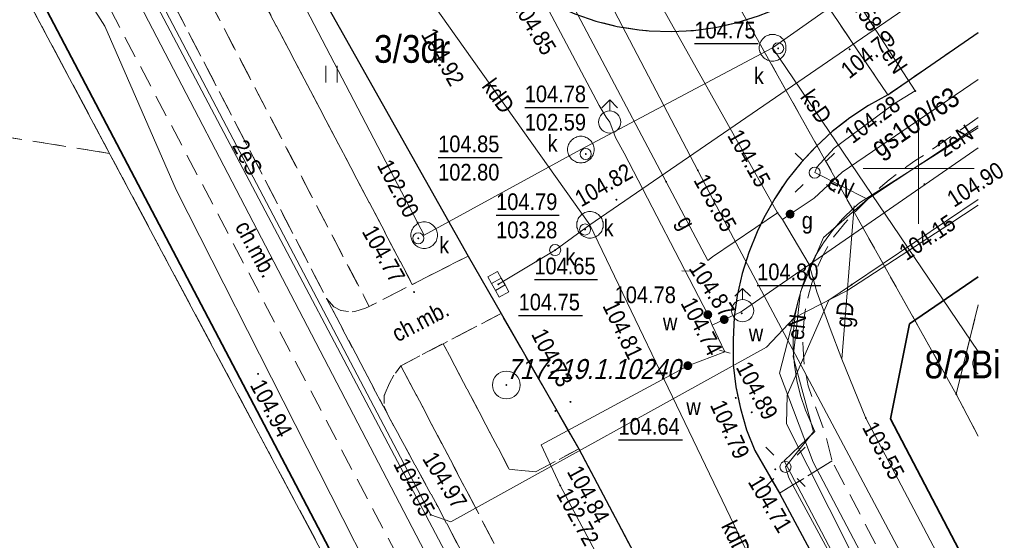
# Model space of a CAD drawing. Extents: x 7490163 to 7490671, y 5783984 to 5784563.
# Tile 33 of 43: x 7490459 to 7490504, y 5784283 to 5784307. Entities that reach past the tile are written whole.
import ezdxf
from ezdxf.enums import TextEntityAlignment as Align

# ---------------------------------------------------------------- set-up
doc = ezdxf.new("R2010")
doc.units = 0
doc.header["$MEASUREMENT"] = 0
for name, pattern in [('1.5_0.5', [2, 1.5, -0.5]), ('218-500', [1, 0.5, -0.5]), ('219-500', [0]), ('mz1.0_0.5', [1.5, 1, -0.5])]:
    doc.linetypes.add(name, pattern=pattern)
doc.layers.get('0').update_dxf_attribs({"linetype": 'CONTINUOUS', "lineweight": 5})
doc.layers.get('0').transparency = 0.8
for name, color, linetype, transparency in [('121-Punkt osnowy szczegółowej', 7, 'CONTINUOUS', 0.8), ('121-Punkt osnowy szczegółowej-Atr103', 7, 'CONTINUOUS', 0.8), ('203-Punkt załamania granicy działki nie stabilizowany', 7, 'CONTINUOUS', 0.8), ('210-Oznaczenie użytku', 7, 'CONTINUOUS', 0.8), ('211-Nr działki', 7, 'CONTINUOUS', 0.8), ('217-Granica konturu klasyfikcyjnego', 7, 'CONTINUOUS', 0.8), ('218-Granica użytku', 7, 'CONTINUOUS', 0.8), ('219-Linia granicy', 7, 'CONTINUOUS', 0.8), ('583-Oś przewodu-SGPOD', 7, 'CONTINUOUS', 0.8), ('583-Oś przewodu-SGPOD-Atr17', 7, 'CONTINUOUS', 0.8), ('chodnik (powierzchnia)', 7, 'CONTINUOUS', 0.8), ('chodnik (powierzchnia)-Atr17', 7, 'CONTINUOUS', 0.8), ('hydrant (punkt)', 7, 'CONTINUOUS', 0.8), ('jezdnia (powierzchnia)', 7, 'CONTINUOUS', 0.8), ('komora podziemna - przewód kanalizacyjny (powierzchnia)', 7, 'CONTINUOUS', 0.8), ('kratka ściekowa (punkt)', 7, 'CONTINUOUS', 0.8), ('krawężnik (linia)', 7, 'CONTINUOUS', 0.8), ('latarnia (punkt)', 7, 'CONTINUOUS', 0.8), ('ogrodzenie trwałe (linia)', 7, 'CONTINUOUS', 0.8), ('przewód elektroenergetyczny (linia)', 7, 'CONTINUOUS', 0.8), ('przewód elektroenergetyczny (linia)-Atr1', 7, 'CONTINUOUS', 0.8), ('przewód gazowy (linia)', 7, 'CONTINUOUS', 0.8), ('przewód gazowy (linia)-Atr1', 7, 'CONTINUOUS', 0.8), ('przewód kanalizacyjny (linia)', 7, 'CONTINUOUS', 0.8), ('przewód kanalizacyjny (linia)-Atr1', 7, 'CONTINUOUS', 0.8), ('przewód telekomunikacyjny (linia)', 7, 'CONTINUOUS', 0.8), ('przewód wodociągowy (linia)', 7, 'CONTINUOUS', 0.8), ('punkt o określonej wysokości (sieć elektroenergetyczna)', 7, 'CONTINUOUS', 0.8), ('punkt o określonej wysokości (sieć elektroenergetyczna)-Atr2', 7, 'CONTINUOUS', 0.8), ('punkt o określonej wysokości (sieć gazowa)', 7, 'CONTINUOUS', 0.8), ('punkt o określonej wysokości (sieć gazowa)-Atr2', 7, 'CONTINUOUS', 0.8), ('punkt o określonej wysokości (sieć kanalizacyjna)', 7, 'CONTINUOUS', 0.8), ('punkt o określonej wysokości (sieć kanalizacyjna)-Atr2', 7, 'CONTINUOUS', 0.8), ('punkt o określonej wysokości (sieć kanalizacyjna)-Atr3', 7, 'CONTINUOUS', 0.8), ('punkt o określonej wysokości (sieć telekomunikacyjna)', 7, 'CONTINUOUS', 0.8), ('punkt o określonej wysokości (sieć telekomunikacyjna)-Atr2', 7, 'CONTINUOUS', 0.8), ('punkt o określonej wysokości (sieć wodociągowa)', 7, 'CONTINUOUS', 0.8), ('punkt o określonej wysokości (sieć wodociągowa)-Atr2', 7, 'CONTINUOUS', 0.8), ('punkt wysokościowy sztuczny', 7, 'CONTINUOUS', 0.8), ('punkt wysokościowy sztuczny-Atr2', 7, 'CONTINUOUS', 0.8), ('punkt zmiany cech lub źródła danych o położeniu przewodu (sieć wodociągowa)', 7, 'CONTINUOUS', 0.8), ('trawnik (powierzchnia)', 7, 'CONTINUOUS', 0.8), ('trawnik (powierzchnia) - symbol', 7, 'CONTINUOUS', 0.8), ('Wstawianie ramki sekcyjnej z opisem', 7, 'CONTINUOUS', 0.8), ('właz okrągły - siec kanalizacyjna (punkt)', 7, 'CONTINUOUS', 0.8), ('właz okrągły - siec kanalizacyjna (punkt)-Atr17', 7, 'CONTINUOUS', 0.8), ('zasuwa - siec gazowa (punkt)', 7, 'CONTINUOUS', 0.8), ('zasuwa - siec gazowa (punkt)-Atr17', 7, 'CONTINUOUS', 0.8), ('zasuwa - siec wodociągowa (punkt)', 7, 'CONTINUOUS', 0.8), ('zasuwa - siec wodociągowa (punkt)-Atr17', 7, 'CONTINUOUS', 0.8)]:
    doc.layers.add(name, color=color, linetype=linetype, transparency=transparency)
doc.styles.get("Standard").update_dxf_attribs({"font": 'txt', "width": 0.75})
doc.linetypes.add('902-500', pattern='A,3.75,0,[1,ksztalty.shx,S=0.5,R=0,X=0,Y=0],3.75', length=7.5)

# ---------------------------------------------------------------- blocks, each defined once
blk = doc.blocks.new('PW02')
at = {"linetype": 'Continuous', "lineweight": 13}
h = blk.add_hatch(color=0, dxfattribs=at)
edge = h.paths.add_edge_path()
edge.add_arc((0, 0), 0.045, 0, 360)
blk = doc.blocks.new('PW01')
at = {"linetype": 'Continuous', "lineweight": 13}
h = blk.add_hatch(color=0, dxfattribs=at)
edge = h.paths.add_edge_path()
edge.add_arc((0, 0), 0.045, 0, 360)
blk = doc.blocks.new('US22')
at = {"color": 0, "linetype": 'Continuous', "lineweight": 13}
blk.add_circle((0, 0), 0.25, dxfattribs=at)
blk = doc.blocks.new('US05')
at = {"color": 0, "linetype": 'Continuous', "lineweight": 13}
for p, q in [((-0.525, -0.25), (-0.525, 0.25)), ((-0.525, 0.25), (-0.175, 0.25)), ((-0.175, -0.25), (-0.175, 0.25)), ((-0.175, 0.25), (0.175, 0.25)), ((0.175, -0.25), (0.175, 0.25)), ((0.175, 0.25), (0.525, 0.25)), ((0.525, -0.25), (0.525, 0.25)), ((-0.525, -0.25), (-0.175, -0.25)), ((-0.175, -0.25), (0.175, -0.25)), ((0.175, -0.25), (0.525, -0.25))]:
    blk.add_line(p, q, dxfattribs=at)
blk = doc.blocks.new('US02')
at = {"color": 0, "linetype": 'Continuous', "lineweight": 13}
for p, q in [((0, 1), (-0.353, 0.647)), ((0, 0.5), (0, 1)), ((0, 1), (0.354, 0.647))]:
    blk.add_line(p, q, dxfattribs=at)
blk.add_circle((0, 0), 0.5, dxfattribs=at)
blk = doc.blocks.new('XX_01')
at = {"color": 0, "linetype": 'Continuous', "lineweight": 13}
blk.add_line((0, -0.25), (0, 0.25), dxfattribs=at)
blk = doc.blocks.new('US25')
at = {"linetype": 'Continuous', "lineweight": 0}
h = blk.add_hatch(color=0, dxfattribs=at)
edge = h.paths.add_edge_path()
edge.add_arc((0, 0), 0.2, 0, 360)
blk = doc.blocks.new('SM01')
at = {"color": 0, "linetype": 'Continuous', "lineweight": 13}
for p, q in [((-0.53, 0.531), (-0.883, 0.884)), ((0.531, 0.531), (0.884, 0.884)), ((-0.53, -0.53), (-0.883, -0.883)), ((0.531, -0.53), (0.884, -0.883))]:
    blk.add_line(p, q, dxfattribs=at)
blk.add_circle((0, 0), 0.25, dxfattribs=at)
blk = doc.blocks.new('TU04')
at = {"color": 0, "linetype": 'Continuous', "lineweight": 13}
for p, q in [((0, 0), (0, 0.75)), ((0.5, 0), (0.5, 0.75))]:
    blk.add_line(p, q, dxfattribs=at)
blk = doc.blocks.new('203')
at = {"linetype": 'Continuous', "lineweight": 0}
h = blk.add_hatch(color=0, dxfattribs=at)
edge = h.paths.add_edge_path()
edge.add_arc((0, 0), 0.045, 0, 360)
blk = doc.blocks.new('121')
at = {"linetype": 'Continuous', "lineweight": 13}
h = blk.add_hatch(color=0, dxfattribs=at)
edge = h.paths.add_edge_path()
edge.add_arc((0, 0), 0.045, 0, 360)
at = {"color": 0, "linetype": 'Continuous', "lineweight": 13}
blk.add_circle((0, 0), 0.625, dxfattribs=at)

msp = doc.modelspace()

# ---------------------------------------------------------------- linework, layer by layer
at = {"layer": '217-Granica konturu klasyfikcyjnego', "color": 3, "linetype": '1.5_0.5', "lineweight": 18, "flags": 128}
for points in [[(7490463.54, 5784300.68), (7490451.25, 5784323.72)], [(7490463.54, 5784300.68), (7490447.9, 5784303.16)], [(7490489.739, 5784251.5), (7490463.54, 5784300.68)]]:
    msp.add_lwpolyline(points, dxfattribs=at)
at = {"layer": '218-Granica użytku', "color": 3, "linetype": '218-500', "lineweight": 18, "flags": 128}
for points in [[(7490463.54, 5784300.68), (7490451.25, 5784323.72)], [(7490487.01, 5784316.04), (7490501.7, 5784289.82)], [(7490463.54, 5784300.68), (7490447.9, 5784303.16)], [(7490489.739, 5784251.5), (7490463.54, 5784300.68)], [(7490501.7, 5784289.82), (7490502.69, 5784293.856)], [(7490502.69, 5784287.94), (7490501.7, 5784289.82)]]:
    msp.add_lwpolyline(points, dxfattribs=at)
at = {"layer": '219-Linia granicy', "color": 7, "linetype": '219-500', "lineweight": 18, "flags": 128}
for points in [[(7490489.736, 5784251.5), (7490451.25, 5784323.72)], [(7490501.7, 5784289.82), (7490487.01, 5784316.04)], [(7490501.7, 5784289.82), (7490502.69, 5784293.856)], [(7490501.7, 5784289.82), (7490502.69, 5784287.94)]]:
    msp.add_lwpolyline(points, dxfattribs=at)
at = {"layer": '583-Oś przewodu-SGPOD', "color": 52, "linetype": 'Continuous', "lineweight": 18, "flags": 128}
for points in [[(7490461.24, 5784351.44), (7490482.58, 5784310.82), (7490483.22, 5784310.14), (7490484.28, 5784309.5), (7490486.66, 5784308.8), (7490487.76, 5784308.18), (7490488.38, 5784307.37), (7490493.64, 5784298), (7490493.87, 5784297.7)], [(7490494.21, 5784297.94), (7490495.29, 5784298.66), (7490496.56, 5784299.83), (7490502.69, 5784304.014)], [(7490493.87, 5784297.7), (7490494.21, 5784297.94)], [(7490493.87, 5784297.7), (7490495.07, 5784295.67), (7490495.41, 5784294.44), (7490496.01, 5784292.79), (7490496.54, 5784291.4), (7490497.62, 5784288.75), (7490502.69, 5784279.142)]]:
    msp.add_lwpolyline(points, dxfattribs=at)
at = {"layer": 'chodnik (powierzchnia)', "color": 7, "linetype": 'mz1.0_0.5', "lineweight": 18, "flags": 128}
for points in [[(7490467.36, 5784308.87), (7490452.29, 5784337.36), (7490454.19, 5784338.38), (7490469.32, 5784309.73), (7490477.18, 5784294.77), (7490475.24, 5784293.78)], [(7490450.99, 5784336.64), (7490465.96, 5784308.32), (7490473.32, 5784294.14), (7490476.12, 5784288.81), (7490478.33, 5784284.76), (7490492.29, 5784258.12), (7490490.07, 5784257.02), (7490476, 5784283.51), (7490463.61, 5784307.1), (7490449.03, 5784334.76), (7490448.7, 5784335.32)], [(7490480.97, 5784313.72), (7490481.49, 5784312.88), (7490482.08, 5784312.08), (7490482.76, 5784311.35), (7490483.53, 5784310.7), (7490484.25, 5784310.21), (7490485.13, 5784309.74), (7490486.06, 5784309.38), (7490487.03, 5784309.12), (7490488.02, 5784308.98), (7490489.02, 5784308.95), (7490489.33, 5784308.96), (7490490.32, 5784309.08), (7490491.29, 5784309.31), (7490492.23, 5784309.65), (7490493.13, 5784310.1), (7490493.56, 5784310.36), (7490495.34, 5784308.14), (7490494.6, 5784307.69), (7490493.71, 5784307.24), (7490492.78, 5784306.87), (7490491.82, 5784306.57), (7490490.85, 5784306.35), (7490489.86, 5784306.22), (7490488.86, 5784306.17), (7490487.86, 5784306.2), (7490487.41, 5784306.24), (7490486.42, 5784306.4), (7490485.45, 5784306.64), (7490484.5, 5784306.96), (7490483.59, 5784307.37), (7490482.71, 5784307.85), (7490481.88, 5784308.4), (7490481.1, 5784309.03), (7490480.38, 5784309.72), (7490479.67, 5784310.53), (7490479.08, 5784311.34), (7490478.57, 5784312.2)], [(7490481.18, 5784293.46), (7490476.67, 5784291.11), (7490476.37, 5784290.71), (7490476.15, 5784290.33), (7490475.96, 5784289.87), (7490475.92, 5784289.76), (7490475.91, 5784289.27), (7490476.12, 5784288.82), (7490473.32, 5784294.14), (7490473.65, 5784293.77), (7490473.96, 5784293.6), (7490474.45, 5784293.54), (7490474.59, 5784293.56), (7490475.07, 5784293.7), (7490475.24, 5784293.78), (7490477.18, 5784294.77), (7490479.7, 5784296.05)], [(7490482.74, 5784286.32), (7490484.68, 5784287.36), (7490487.55, 5784281.94), (7490485.65, 5784280.86), (7490485.04, 5784279.82), (7490493.24, 5784264.16), (7490491.26, 5784263.24), (7490479.64, 5784285.45), (7490476.67, 5784291.11), (7490478.58, 5784292.1), (7490481.55, 5784286.44)]]:
    msp.add_lwpolyline(points, close=True, dxfattribs=at)
for points in [[(7490496.1, 5784286.82), (7490493.73, 5784285.36), (7490492.62, 5784287.29), (7490492.25, 5784288.22), (7490491.97, 5784289.18), (7490491.76, 5784290.16), (7490491.65, 5784291.15), (7490491.65, 5784292.28), (7490491.69, 5784293.29), (7490491.83, 5784294.28), (7490492.05, 5784295.26), (7490492.35, 5784296.21), (7490492.72, 5784297.14), (7490493.03, 5784297.78), (7490493.52, 5784298.65), (7490494.07, 5784299.48), (7490494.7, 5784300.26), (7490495.38, 5784300.99), (7490496.11, 5784301.67), (7490496.9, 5784302.28), (7490497.74, 5784302.84), (7490498.61, 5784303.32), (7490502.69, 5784306.122)], [(7490502.69, 5784302.288), (7490500.3, 5784300.64), (7490499.88, 5784300.37), (7490499.47, 5784300.08), (7490499.07, 5784299.79), (7490498.68, 5784299.48), (7490498.29, 5784299.15), (7490497.92, 5784298.82), (7490497.71, 5784298.62), (7490497.36, 5784298.27), (7490497.01, 5784297.91), (7490496.68, 5784297.53), (7490496.36, 5784297.15), (7490496.19, 5784296.94), (7490495.93, 5784296.51), (7490495.69, 5784296.07), (7490495.48, 5784295.62), (7490495.35, 5784295.3), (7490495.19, 5784294.83), (7490495.05, 5784294.35), (7490494.94, 5784293.86), (7490494.86, 5784293.37), (7490494.81, 5784292.87), (7490494.78, 5784292.37), (7490494.79, 5784291.87), (7490494.82, 5784291.37), (7490494.89, 5784290.88), (7490495.02, 5784290.21), (7490495.85, 5784287.86), (7490496.1, 5784286.82)], [(7490493.73, 5784285.36), (7490496.1, 5784286.82), (7490502.69, 5784274.241)], [(7490502.69, 5784268.152), (7490499.77, 5784274.09), (7490493.73, 5784285.36)]]:
    msp.add_lwpolyline(points, dxfattribs=at)
at = {"layer": 'jezdnia (powierzchnia)', "color": 7, "linetype": '1.5_0.5', "lineweight": 18, "flags": 128}
msp.add_lwpolyline([(7490493.35, 5784270.83), (7490487.55, 5784281.94), (7490484.68, 5784287.36), (7490481.18, 5784293.46), (7490479.7, 5784296.05), (7490471.34, 5784310.89), (7490456.89, 5784338.8), (7490453.54, 5784345.1), (7490448.2, 5784354.55), (7490447.85, 5784355.26), (7490447.28, 5784356.08), (7490446.57, 5784356.78), (7490445.75, 5784357.35), (7490445.05, 5784357.69), (7490444.1, 5784358), (7490443.11, 5784358.16), (7490442.77, 5784358.18), (7490441.77, 5784358.14), (7490440.79, 5784357.94), (7490439.81, 5784357.56), (7490437.44, 5784356.36), (7490434.62, 5784361.99), (7490437.1, 5784364.34), (7490438.36, 5784366.53), (7490438.74, 5784367.63), (7490438.93, 5784368.61), (7490439.01, 5784369.61), (7490439.01, 5784369.65), (7490438.97, 5784370.65), (7490438.8, 5784371.63), (7490438.52, 5784372.59), (7490438.13, 5784373.51), (7490434.4, 5784380.63), (7490433.69, 5784381.68), (7490432.98, 5784382.39), (7490432.17, 5784382.97), (7490431.26, 5784383.42), (7490430.3, 5784383.71), (7490429.31, 5784383.84), (7490427.04, 5784383.51), (7490424.41, 5784382.28), (7490422.06, 5784381.02), (7490421.44, 5784380.24), (7490420.96, 5784379.36), (7490420.61, 5784378.43), (7490420.41, 5784377.45), (7490420.37, 5784376.45), (7490420.45, 5784375.62), (7490417.08, 5784386.72), (7490419.34, 5784388.17), (7490419.63, 5784388.47), (7490420.28, 5784389.24), (7490420.84, 5784390.06), (7490421.17, 5784390.64), (7490421.59, 5784391.54), (7490421.91, 5784392.49), (7490422.14, 5784393.46), (7490422.2, 5784394.01), (7490422.22, 5784395.01), (7490422.16, 5784396), (7490422, 5784396.99), (7490421.81, 5784397.77), (7490421.49, 5784398.71), (7490421.08, 5784399.63), (7490420.59, 5784400.5), (7490420.02, 5784401.32), (7490419.49, 5784402.23), (7490418.96, 5784403.08), (7490418.4, 5784403.91), (7490417.82, 5784404.73), (7490417.21, 5784405.52), (7490416.88, 5784405.93), (7490416.24, 5784406.69), (7490415.57, 5784407.44), (7490414.88, 5784408.16), (7490414.17, 5784408.86), (7490412.33, 5784410.59), (7490395.46, 5784424.98), (7490394.74, 5784425.56), (7490393.17, 5784426.96), (7490391.74, 5784428.21), (7490390.88, 5784428.72), (7490389.98, 5784429.16), (7490388.99, 5784429.54), (7490388.03, 5784429.82), (7490387.05, 5784430.03), (7490386.1, 5784430.16), (7490385.1, 5784430.2), (7490384.1, 5784430.14), (7490383.12, 5784429.97), (7490382.02, 5784429.69), (7490381.08, 5784429.36), (7490380.17, 5784428.95), (7490379.77, 5784428.74), (7490378.92, 5784428.22), (7490372.91, 5784432.64), (7490383.97, 5784437.63), (7490384.52, 5784436.93), (7490385.37, 5784436.21), (7490386.31, 5784435.73), (7490387.25, 5784435.46), (7490388.26, 5784435.39), (7490389.27, 5784435.54), (7490390.22, 5784435.88), (7490391.08, 5784436.43), (7490391.82, 5784437.13), (7490392.36, 5784437.96), (7490392.73, 5784438.87), (7490392.94, 5784439.85), (7490392.9, 5784440.88), (7490392.68, 5784441.86), (7490402.43, 5784444.54), (7490401.26, 5784443.54), (7490400.22, 5784442.42), (7490399.51, 5784441.22), (7490398.89, 5784439.77), (7490398.56, 5784438.62), (7490398.35, 5784437.3), (7490398.39, 5784435.78), (7490398.57, 5784434.42), (7490398.9, 5784433.41), (7490400.75, 5784434.8), (7490400.8, 5784433.59), (7490400.95, 5784432.63), (7490401.21, 5784431.65), (7490401.59, 5784430.64), (7490402.14, 5784429.55), (7490402.84, 5784428.52), (7490403.51, 5784427.79), (7490405.7, 5784425.76), (7490407.31, 5784424.39), (7490414.92, 5784417.89), (7490417.15, 5784415.87), (7490419.33, 5784413.8), (7490421.46, 5784411.7), (7490423.56, 5784409.54), (7490425.54, 5784407.29), (7490427.49, 5784404.98), (7490429.44, 5784402.49), (7490430.43, 5784401.18), (7490431.36, 5784399.89), (7490432.48, 5784399.49), (7490449.49, 5784367.1), (7490463.26, 5784341.09), (7490478.57, 5784312.2), (7490479.08, 5784311.34), (7490479.67, 5784310.53), (7490480.38, 5784309.72), (7490481.1, 5784309.03), (7490481.88, 5784308.4), (7490482.71, 5784307.85), (7490483.59, 5784307.37), (7490484.5, 5784306.96), (7490485.45, 5784306.64), (7490486.42, 5784306.4), (7490487.41, 5784306.24), (7490487.86, 5784306.2), (7490488.86, 5784306.17), (7490489.86, 5784306.22), (7490490.85, 5784306.35), (7490491.82, 5784306.57), (7490492.78, 5784306.87), (7490493.71, 5784307.24), (7490494.6, 5784307.69), (7490495.34, 5784308.14), (7490498.61, 5784303.32), (7490497.74, 5784302.84), (7490496.9, 5784302.28), (7490496.11, 5784301.67), (7490495.38, 5784300.99), (7490494.7, 5784300.26), (7490494.07, 5784299.48), (7490493.52, 5784298.65), (7490493.03, 5784297.78), (7490492.72, 5784297.14), (7490492.35, 5784296.21), (7490492.05, 5784295.26), (7490491.83, 5784294.28), (7490491.69, 5784293.29), (7490491.65, 5784292.28), (7490491.65, 5784291.15), (7490491.76, 5784290.16), (7490491.97, 5784289.18), (7490492.25, 5784288.22), (7490492.62, 5784287.29), (7490493.73, 5784285.36), (7490499.77, 5784274.09)], close=True, dxfattribs=at)
msp.add_lwpolyline([(7490502.69, 5784306.123), (7490498.61, 5784303.32), (7490495.34, 5784308.14), (7490501.58, 5784312.43), (7490502.69, 5784313.188)], dxfattribs=at)
at = {"layer": 'komora podziemna - przewód kanalizacyjny (powierzchnia)', "color": 34, "linetype": 'Continuous', "lineweight": 18, "flags": 128}
for points in [[(7490494.02, 5784305.44), (7490494.02, 5784305.38), (7490494.01, 5784305.32), (7490494, 5784305.26), (7490493.98, 5784305.21), (7490493.95, 5784305.15), (7490493.92, 5784305.1), (7490493.89, 5784305.06), (7490493.85, 5784305.01), (7490493.8, 5784304.97), (7490493.76, 5784304.94), (7490493.7, 5784304.91), (7490493.65, 5784304.88), (7490493.6, 5784304.86), (7490493.54, 5784304.85), (7490493.48, 5784304.84), (7490493.42, 5784304.84), (7490493.36, 5784304.84), (7490493.3, 5784304.85), (7490493.25, 5784304.86), (7490493.19, 5784304.88), (7490493.14, 5784304.91), (7490493.09, 5784304.94), (7490493.04, 5784304.97), (7490493, 5784305.01), (7490492.96, 5784305.06), (7490492.92, 5784305.1), (7490492.89, 5784305.15), (7490492.87, 5784305.21), (7490492.85, 5784305.26), (7490492.83, 5784305.32), (7490492.82, 5784305.38), (7490492.82, 5784305.44), (7490492.82, 5784305.5), (7490492.83, 5784305.55), (7490492.85, 5784305.61), (7490492.87, 5784305.67), (7490492.89, 5784305.72), (7490492.92, 5784305.77), (7490492.96, 5784305.82), (7490493, 5784305.86), (7490493.04, 5784305.9), (7490493.09, 5784305.94), (7490493.14, 5784305.97), (7490493.19, 5784305.99), (7490493.25, 5784306.01), (7490493.3, 5784306.03), (7490493.36, 5784306.03), (7490493.42, 5784306.04), (7490493.48, 5784306.03), (7490493.54, 5784306.03), (7490493.6, 5784306.01), (7490493.65, 5784305.99), (7490493.7, 5784305.97), (7490493.76, 5784305.94), (7490493.8, 5784305.9), (7490493.85, 5784305.86), (7490493.89, 5784305.82), (7490493.92, 5784305.77), (7490493.95, 5784305.72), (7490493.98, 5784305.67), (7490494, 5784305.61), (7490494.01, 5784305.55), (7490494.02, 5784305.5)], [(7490485.38, 5784300.85), (7490485.38, 5784300.79), (7490485.37, 5784300.73), (7490485.35, 5784300.67), (7490485.33, 5784300.62), (7490485.31, 5784300.57), (7490485.28, 5784300.52), (7490485.24, 5784300.47), (7490485.2, 5784300.42), (7490485.16, 5784300.39), (7490485.11, 5784300.35), (7490485.06, 5784300.32), (7490485.01, 5784300.29), (7490484.95, 5784300.27), (7490484.9, 5784300.26), (7490484.84, 5784300.25), (7490484.78, 5784300.25), (7490484.72, 5784300.25), (7490484.66, 5784300.26), (7490484.6, 5784300.27), (7490484.55, 5784300.29), (7490484.5, 5784300.32), (7490484.45, 5784300.35), (7490484.4, 5784300.39), (7490484.35, 5784300.42), (7490484.32, 5784300.47), (7490484.28, 5784300.52), (7490484.25, 5784300.57), (7490484.22, 5784300.62), (7490484.2, 5784300.67), (7490484.19, 5784300.73), (7490484.18, 5784300.79), (7490484.18, 5784300.85), (7490484.18, 5784300.91), (7490484.19, 5784300.97), (7490484.2, 5784301.02), (7490484.22, 5784301.08), (7490484.25, 5784301.13), (7490484.28, 5784301.18), (7490484.32, 5784301.23), (7490484.35, 5784301.27), (7490484.4, 5784301.31), (7490484.45, 5784301.35), (7490484.5, 5784301.38), (7490484.55, 5784301.4), (7490484.6, 5784301.42), (7490484.66, 5784301.44), (7490484.72, 5784301.45), (7490484.78, 5784301.45), (7490484.84, 5784301.45), (7490484.9, 5784301.44), (7490484.95, 5784301.42), (7490485.01, 5784301.4), (7490485.06, 5784301.38), (7490485.11, 5784301.35), (7490485.16, 5784301.31), (7490485.2, 5784301.27), (7490485.24, 5784301.23), (7490485.28, 5784301.18), (7490485.31, 5784301.13), (7490485.33, 5784301.08), (7490485.35, 5784301.02), (7490485.37, 5784300.97), (7490485.38, 5784300.91)], [(7490485.79, 5784297.46), (7490485.79, 5784297.4), (7490485.78, 5784297.34), (7490485.76, 5784297.29), (7490485.74, 5784297.23), (7490485.72, 5784297.18), (7490485.69, 5784297.13), (7490485.65, 5784297.08), (7490485.61, 5784297.04), (7490485.57, 5784297), (7490485.52, 5784296.96), (7490485.47, 5784296.93), (7490485.42, 5784296.91), (7490485.36, 5784296.89), (7490485.31, 5784296.87), (7490485.25, 5784296.86), (7490485.19, 5784296.86), (7490485.13, 5784296.86), (7490485.07, 5784296.87), (7490485.02, 5784296.89), (7490484.96, 5784296.91), (7490484.91, 5784296.93), (7490484.86, 5784296.96), (7490484.81, 5784297), (7490484.77, 5784297.04), (7490484.73, 5784297.08), (7490484.69, 5784297.13), (7490484.66, 5784297.18), (7490484.64, 5784297.23), (7490484.62, 5784297.29), (7490484.6, 5784297.34), (7490484.59, 5784297.4), (7490484.59, 5784297.46), (7490484.59, 5784297.52), (7490484.6, 5784297.58), (7490484.62, 5784297.63), (7490484.64, 5784297.69), (7490484.66, 5784297.74), (7490484.69, 5784297.79), (7490484.73, 5784297.84), (7490484.77, 5784297.88), (7490484.81, 5784297.92), (7490484.86, 5784297.96), (7490484.91, 5784297.99), (7490484.96, 5784298.01), (7490485.02, 5784298.03), (7490485.07, 5784298.05), (7490485.13, 5784298.06), (7490485.19, 5784298.06), (7490485.25, 5784298.06), (7490485.31, 5784298.05), (7490485.36, 5784298.03), (7490485.42, 5784298.01), (7490485.47, 5784297.99), (7490485.52, 5784297.96), (7490485.57, 5784297.92), (7490485.61, 5784297.88), (7490485.65, 5784297.84), (7490485.69, 5784297.79), (7490485.72, 5784297.74), (7490485.74, 5784297.69), (7490485.76, 5784297.63), (7490485.78, 5784297.58), (7490485.79, 5784297.52)], [(7490478.32, 5784296.99), (7490478.31, 5784296.93), (7490478.3, 5784296.87), (7490478.29, 5784296.82), (7490478.27, 5784296.76), (7490478.25, 5784296.71), (7490478.21, 5784296.66), (7490478.18, 5784296.61), (7490478.14, 5784296.57), (7490478.1, 5784296.53), (7490478.05, 5784296.49), (7490478, 5784296.46), (7490477.95, 5784296.44), (7490477.89, 5784296.42), (7490477.83, 5784296.4), (7490477.77, 5784296.39), (7490477.72, 5784296.39), (7490477.66, 5784296.39), (7490477.6, 5784296.4), (7490477.54, 5784296.42), (7490477.49, 5784296.44), (7490477.43, 5784296.46), (7490477.38, 5784296.49), (7490477.34, 5784296.53), (7490477.29, 5784296.57), (7490477.25, 5784296.61), (7490477.22, 5784296.66), (7490477.19, 5784296.71), (7490477.16, 5784296.76), (7490477.14, 5784296.82), (7490477.13, 5784296.87), (7490477.12, 5784296.93), (7490477.12, 5784296.99), (7490477.12, 5784297.05), (7490477.13, 5784297.11), (7490477.14, 5784297.17), (7490477.16, 5784297.22), (7490477.19, 5784297.27), (7490477.22, 5784297.32), (7490477.25, 5784297.37), (7490477.29, 5784297.42), (7490477.34, 5784297.45), (7490477.38, 5784297.49), (7490477.43, 5784297.52), (7490477.49, 5784297.55), (7490477.54, 5784297.57), (7490477.6, 5784297.58), (7490477.66, 5784297.59), (7490477.72, 5784297.59), (7490477.77, 5784297.59), (7490477.83, 5784297.58), (7490477.89, 5784297.57), (7490477.95, 5784297.55), (7490478, 5784297.52), (7490478.05, 5784297.49), (7490478.1, 5784297.45), (7490478.14, 5784297.42), (7490478.18, 5784297.37), (7490478.21, 5784297.32), (7490478.25, 5784297.27), (7490478.27, 5784297.22), (7490478.29, 5784297.17), (7490478.3, 5784297.11), (7490478.31, 5784297.05)]]:
    msp.add_lwpolyline(points, close=True, dxfattribs=at)
msp.add_lwpolyline([(7490502.69, 5784290.735), (7490502.67, 5784290.75), (7490502.62, 5784290.79), (7490502.58, 5784290.84), (7490502.55, 5784290.88), (7490502.52, 5784290.93), (7490502.49, 5784290.99), (7490502.47, 5784291.04), (7490502.46, 5784291.1), (7490502.45, 5784291.16), (7490502.45, 5784291.22), (7490502.45, 5784291.28), (7490502.46, 5784291.33), (7490502.47, 5784291.39), (7490502.49, 5784291.45), (7490502.52, 5784291.5), (7490502.55, 5784291.55), (7490502.58, 5784291.6), (7490502.62, 5784291.64), (7490502.67, 5784291.68), (7490502.69, 5784291.7)], dxfattribs=at)
at = {"layer": 'krawężnik (linia)', "color": 7, "linetype": 'Continuous', "lineweight": 25, "flags": 128}
for points in [[(7490432.48, 5784399.49), (7490449.49, 5784367.1), (7490463.26, 5784341.09), (7490478.57, 5784312.2), (7490479.08, 5784311.34), (7490479.67, 5784310.53), (7490480.38, 5784309.72), (7490481.1, 5784309.03), (7490481.88, 5784308.4), (7490482.71, 5784307.85), (7490483.59, 5784307.37), (7490484.5, 5784306.96), (7490485.45, 5784306.64), (7490486.42, 5784306.4), (7490487.41, 5784306.24), (7490487.86, 5784306.2), (7490488.86, 5784306.17), (7490489.86, 5784306.22), (7490490.85, 5784306.35), (7490491.82, 5784306.57), (7490492.78, 5784306.87), (7490493.71, 5784307.24), (7490494.6, 5784307.69), (7490495.34, 5784308.14)], [(7490448.7, 5784335.32), (7490450.99, 5784336.64), (7490452.29, 5784337.36), (7490454.19, 5784338.38), (7490454.84, 5784338.75), (7490456.89, 5784338.8), (7490471.34, 5784310.89), (7490479.7, 5784296.05), (7490481.18, 5784293.46), (7490484.68, 5784287.36), (7490487.55, 5784281.94), (7490493.35, 5784270.83)], [(7490498.61, 5784303.32), (7490502.69, 5784306.123)], [(7490498.61, 5784303.32), (7490497.74, 5784302.84), (7490496.9, 5784302.28), (7490496.11, 5784301.67), (7490495.38, 5784300.99), (7490494.7, 5784300.26), (7490494.07, 5784299.48), (7490493.52, 5784298.65), (7490493.03, 5784297.78), (7490492.72, 5784297.14), (7490492.35, 5784296.21), (7490492.05, 5784295.26), (7490491.83, 5784294.28), (7490491.69, 5784293.29), (7490491.65, 5784292.28), (7490491.65, 5784291.15), (7490491.76, 5784290.16), (7490491.97, 5784289.18), (7490492.25, 5784288.22), (7490492.62, 5784287.29), (7490493.73, 5784285.36), (7490499.77, 5784274.09)]]:
    msp.add_lwpolyline(points, dxfattribs=at)
at = {"layer": 'ogrodzenie trwałe (linia)', "color": 7, "linetype": '902-500', "lineweight": 35, "flags": 128}
for points in [[(7490447.7, 5784332.03), (7490451.76, 5784324.2), (7490453.11, 5784321.58), (7490471.94, 5784285.74), (7490489.857, 5784251.5)], [(7490498.73, 5784288.72), (7490499.59, 5784292.99), (7490502.69, 5784295.122)], [(7490498.73, 5784288.72), (7490502.69, 5784281.164)]]:
    msp.add_lwpolyline(points, dxfattribs=at)
at = {"layer": 'przewód elektroenergetyczny (linia)', "color": 1, "linetype": 'Continuous', "lineweight": 18, "flags": 128}
for points in [[(7490396.8, 5784429.77), (7490402.53, 5784425.7), (7490405.15, 5784420.4), (7490420.97, 5784390.11), (7490429.47, 5784374.83), (7490435.57, 5784362.95), (7490444.66, 5784345.66), (7490450.28, 5784335.15), (7490451.99, 5784331.44), (7490457.91, 5784320.79), (7490477.93, 5784282.38)], [(7490421.69, 5784390.6), (7490424.27, 5784385.68), (7490426.24, 5784381.98), (7490437.93, 5784359.83), (7490461.3, 5784315.64), (7490484.63, 5784271.42), (7490495.214, 5784251.5)], [(7490501.36, 5784297.47), (7490496.76, 5784294.48), (7490494.39, 5784293.26), (7490493.15, 5784291.94), (7490478.92, 5784284.08), (7490478.01, 5784284.39), (7490450.96, 5784335.79)], [(7490495.99, 5784309.42), (7490496.2, 5784309.15), (7490499.85, 5784303.49), (7490498.92, 5784302.92), (7490496.2, 5784300.92), (7490495.42, 5784300.05), (7490495.32, 5784299.81)], [(7490493.94, 5784286.83), (7490495.33, 5784288.15), (7490494.9, 5784289.1), (7490494.68, 5784289.77), (7490494.51, 5784290.45), (7490494.4, 5784291.14), (7490494.34, 5784291.83), (7490494.35, 5784292.53), (7490494.42, 5784293.23), (7490494.44, 5784293.4), (7490494.58, 5784294.09), (7490494.78, 5784294.76), (7490495.03, 5784295.41), (7490495.34, 5784296.04), (7490495.71, 5784296.64), (7490496.12, 5784297.2), (7490496.57, 5784297.73), (7490497.08, 5784298.22), (7490497.34, 5784298.45), (7490502.69, 5784301.825)], [(7490497.69, 5784298.62), (7490502.69, 5784301.925)], [(7490495.32, 5784299.81), (7490497.69, 5784298.62)], [(7490497.69, 5784298.62), (7490495.72, 5784296.88), (7490494.68, 5784294.44), (7490494.35, 5784291.51), (7490495.26, 5784288.13), (7490494, 5784286.55)], [(7490502.69, 5784298.598), (7490496.98, 5784294.76), (7490495.95, 5784294.06), (7490494.08, 5784289.78), (7490494.05, 5784288.49), (7490502.69, 5784271.354)], [(7490501.36, 5784297.47), (7490502.69, 5784298.342)], [(7490502.69, 5784272.627), (7490495.25, 5784286.76), (7490493.73, 5784290.77), (7490494.58, 5784294.09)], [(7490502.69, 5784270.193), (7490493.94, 5784286.83)], [(7490494, 5784286.55), (7490494.15, 5784286.06), (7490501.12, 5784273.2), (7490502.69, 5784270.168)]]:
    msp.add_lwpolyline(points, dxfattribs=at)
at = {"layer": 'przewód gazowy (linia)', "color": 40, "linetype": 'Continuous', "lineweight": 18, "flags": 128}
for points in [[(7490482.58, 5784310.82), (7490488.62, 5784299.4), (7490490.5, 5784295.85), (7490490.71, 5784296.02), (7490493.64, 5784298)], [(7490496.54, 5784291.4), (7490497.1, 5784298.31)]]:
    msp.add_lwpolyline(points, dxfattribs=at)
at = {"layer": 'przewód kanalizacyjny (linia)', "color": 34, "linetype": 'Continuous', "lineweight": 18, "flags": 128}
for points in [[(7490461.9, 5784327.31), (7490462.2, 5784326.74), (7490477.42, 5784297.56), (7490477.72, 5784296.99)], [(7490502.69, 5784311.963), (7490493.42, 5784305.44)], [(7490485.19, 5784297.46), (7490502.69, 5784309.482)], [(7490485.19, 5784297.46), (7490476.93, 5784309.08)], [(7490493.42, 5784305.44), (7490484.78, 5784300.85)], [(7490493.42, 5784305.44), (7490502.69, 5784291.752)], [(7490484.78, 5784300.85), (7490477.72, 5784296.99)], [(7490483.62, 5784296.32), (7490485.19, 5784297.46)], [(7490485.19, 5784297.46), (7490495.61, 5784275.77), (7490501.97, 5784262.36)], [(7490481.06, 5784294.78), (7490483.62, 5784296.32)]]:
    msp.add_lwpolyline(points, dxfattribs=at)
at = {"layer": 'przewód telekomunikacyjny (linia)', "color": 30, "linetype": 'Continuous', "lineweight": 18, "flags": 128}
for points in [[(7490459.22, 5784358.56), (7490475.64, 5784327.5), (7490481.69, 5784315.92), (7490490.05, 5784299.91), (7490490.89, 5784298.3), (7490500.92, 5784279.42), (7490502.69, 5784276.09)], [(7490448.1, 5784333.26), (7490454.45, 5784321.97), (7490458.08, 5784314.55), (7490459.03, 5784313.74), (7490459.22, 5784312.86), (7490463.32, 5784306.41), (7490466.54, 5784299.03), (7490477.27, 5784277.88), (7490481.1, 5784271.05), (7490483.93, 5784271.84), (7490487.43, 5784264.58), (7490488.37, 5784261.83), (7490486.8, 5784260.57), (7490491.485, 5784251.5)]]:
    msp.add_lwpolyline(points, dxfattribs=at)
at = {"layer": 'przewód wodociągowy (linia)', "color": 5, "linetype": 'Continuous', "lineweight": 18, "flags": 128}
for points in [[(7490490.5, 5784293.41), (7490486.73, 5784300.69), (7490486.34, 5784301.4), (7490486.08, 5784302.09), (7490485.92, 5784302.31), (7490485.61, 5784302.84), (7490463.18, 5784345.18), (7490460.84, 5784349.61), (7490452.52, 5784365.31), (7490417.66, 5784431.66), (7490410.42, 5784445.39)], [(7490502.69, 5784300.928), (7490492.07, 5784293.59)], [(7490490.5, 5784293.41), (7490490.69, 5784292.93)], [(7490492.07, 5784293.59), (7490491.97, 5784293.52), (7490491.24, 5784293.19), (7490490.69, 5784292.93)], [(7490490.69, 5784292.93), (7490491.27, 5784291.74)], [(7490489.6, 5784291.11), (7490491.27, 5784291.74)], [(7490494.1, 5784266.45), (7490483.85, 5784285.71), (7490482.99, 5784287.54), (7490489.6, 5784291.11)]]:
    msp.add_lwpolyline(points, dxfattribs=at)
at = {"layer": 'punkt o określonej wysokości (sieć kanalizacyjna)-Atr2', "color": 7, "flags": 128}
for points in [[(7490489.895, 5784305.625), (7490492.775, 5784305.625)], [(7490482.25, 5784302.751), (7490485.13, 5784302.751)], [(7490478.346, 5784300.499), (7490481.226, 5784300.499)], [(7490480.958, 5784297.893), (7490483.806, 5784297.893)], [(7490482.682, 5784294.995), (7490485.53, 5784294.995)], [(7490481.975, 5784293.372), (7490484.855, 5784293.372)]]:
    msp.add_lwpolyline(points, dxfattribs=at)
at = {"layer": 'punkt o określonej wysokości (sieć wodociągowa)-Atr2', "color": 7, "flags": 128}
for points in [[(7490492.725, 5784294.73), (7490495.6, 5784294.73)], [(7490486.472, 5784287.77), (7490489.352, 5784287.77)]]:
    msp.add_lwpolyline(points, dxfattribs=at)
at = {"layer": 'trawnik (powierzchnia)', "color": 7, "linetype": 'mz1.0_0.5', "lineweight": 18, "flags": 128}
for points in [[(7490471.34, 5784310.89), (7490479.7, 5784296.05), (7490477.18, 5784294.77), (7490469.32, 5784309.73), (7490454.19, 5784338.38), (7490454.84, 5784338.75), (7490456.89, 5784338.8)], [(7490467.36, 5784308.87), (7490475.24, 5784293.78), (7490475.07, 5784293.7), (7490474.59, 5784293.56), (7490474.45, 5784293.54), (7490473.96, 5784293.6), (7490473.65, 5784293.77), (7490473.32, 5784294.14), (7490465.96, 5784308.32), (7490450.99, 5784336.64), (7490452.29, 5784337.36)], [(7490484.68, 5784287.36), (7490482.74, 5784286.32), (7490481.55, 5784286.44), (7490478.58, 5784292.1), (7490481.18, 5784293.46)], [(7490479.64, 5784285.45), (7490491.26, 5784263.24), (7490492.29, 5784258.12), (7490478.33, 5784284.76), (7490476.12, 5784288.81), (7490475.91, 5784289.27), (7490475.92, 5784289.76), (7490475.96, 5784289.87), (7490476.15, 5784290.33), (7490476.37, 5784290.71), (7490476.67, 5784291.11)]]:
    msp.add_lwpolyline(points, close=True, dxfattribs=at)
at = {"layer": 'Wstawianie ramki sekcyjnej z opisem', "color": 7, "linetype": 'Continuous', "lineweight": 13, "flags": 128}
for points in [[(7490500, 5784297.5), (7490500, 5784302.5)], [(7490497.5, 5784300), (7490502.5, 5784300)]]:
    msp.add_lwpolyline(points, dxfattribs=at)

# ---------------------------------------------------------------- block references
at = {"layer": '121-Punkt osnowy szczegółowej', "color": 7, "linetype": 'Continuous', "lineweight": 18}
msp.add_blockref('121', (7490481.42, 5784290.24), dxfattribs=at)
at = {"layer": '203-Punkt załamania granicy działki nie stabilizowany', "color": 7, "linetype": 'Continuous', "lineweight": 18}
msp.add_blockref('203', (7490501.7, 5784289.82), dxfattribs=at)
at = {"layer": 'hydrant (punkt)', "color": 7, "linetype": 'Continuous', "lineweight": 18}
for p in [(7490486.08, 5784302.09), (7490492.07, 5784293.59)]:
    msp.add_blockref('US02', p, dxfattribs=at)
at = {"layer": 'kratka ściekowa (punkt)', "color": 7, "linetype": 'Continuous', "lineweight": 18, "rotation": 119.195}
msp.add_blockref('US05', (7490481.06, 5784294.78), dxfattribs=at)
at = {"layer": 'latarnia (punkt)', "color": 7, "linetype": 'Continuous', "lineweight": 18}
for p in [(7490495.32, 5784299.81), (7490494, 5784286.55)]:
    msp.add_blockref('SM01', p, dxfattribs=at)
at = {"layer": 'punkt o określonej wysokości (sieć elektroenergetyczna)', "color": 1, "linetype": 'Continuous', "lineweight": 13}
for p in [(7490499.85, 5784303.49), (7490498.92, 5784302.92), (7490501.36, 5784297.47), (7490496.98, 5784294.76), (7490478.01, 5784284.39)]:
    msp.add_blockref('PW01', p, dxfattribs=at)
at = {"layer": 'punkt o określonej wysokości (sieć gazowa)', "color": 40, "linetype": 'Continuous', "lineweight": 13}
for p in [(7490488.62, 5784299.4), (7490493.64, 5784298), (7490497.62, 5784288.75)]:
    msp.add_blockref('PW01', p, dxfattribs=at)
at = {"layer": 'punkt o określonej wysokości (sieć kanalizacyjna)', "color": 34, "linetype": 'Continuous', "lineweight": 13}
for p in [(7490493.67, 5784305.41), (7490485, 5784300.65), (7490477.42, 5784297.56), (7490484.97, 5784297.25), (7490477.45, 5784296.85), (7490483.62, 5784296.32)]:
    msp.add_blockref('PW01', p, dxfattribs=at)
at = {"layer": 'punkt o określonej wysokości (sieć kanalizacyjna)', "color": 34, "linetype": 'Continuous', "lineweight": 13, "rotation": 119.195}
msp.add_blockref('PW01', (7490481.06, 5784294.78), dxfattribs=at)
at = {"layer": 'punkt o określonej wysokości (sieć telekomunikacyjna)', "color": 30, "linetype": 'Continuous', "lineweight": 13}
msp.add_blockref('PW01', (7490490.05, 5784299.91), dxfattribs=at)
at = {"layer": 'punkt o określonej wysokości (sieć wodociągowa)', "color": 5, "linetype": 'Continuous', "lineweight": 13}
for p in [(7490490.5, 5784293.41), (7490483.85, 5784285.71)]:
    msp.add_blockref('PW01', p, dxfattribs=at)
for p, rotation in [((7490491.24, 5784293.19), 295.301), ((7490489.6, 5784291.11), 293.22)]:
    msp.add_blockref('PW01', p, dxfattribs=dict(at, rotation=rotation))
at = {"layer": 'punkt wysokościowy sztuczny', "color": 7, "linetype": 'Continuous', "lineweight": 13}
for p in [(7490496.89, 5784305.37), (7490500.26, 5784299.29), (7490486.38, 5784298.59), (7490477.26, 5784294.43), (7490492.03, 5784293.47), (7490491.32, 5784293.07), (7490487.53, 5784291), (7490470.23, 5784290.74), (7490491.76, 5784289.66), (7490484.31, 5784289.48), (7490483.63, 5784289.07), (7490492.48, 5784289.01), (7490477.47, 5784286.05), (7490493.54, 5784286.44)]:
    msp.add_blockref('PW02', p, dxfattribs=at)
at = {"layer": 'punkt zmiany cech lub źródła danych o położeniu przewodu (sieć wodociągowa)', "color": 7, "linetype": 'Continuous', "lineweight": 18}
for p, rotation in [((7490489.58, 5784295.38), 88.236), ((7490491.27, 5784291.74), 253.548)]:
    msp.add_blockref('XX_01', p, dxfattribs=dict(at, rotation=rotation))
at = {"layer": 'trawnik (powierzchnia) - symbol', "color": 7, "linetype": 'Continuous', "lineweight": 18}
msp.add_blockref('TU04', (7490473.289, 5784303.869), dxfattribs=at)
at = {"layer": 'właz okrągły - siec kanalizacyjna (punkt)', "color": 7, "linetype": 'Continuous', "lineweight": 18}
for p in [(7490493.67, 5784305.41), (7490485, 5784300.65), (7490484.97, 5784297.25), (7490477.45, 5784296.85), (7490483.62, 5784296.32)]:
    msp.add_blockref('US22', p, dxfattribs=at)
at = {"layer": 'zasuwa - siec gazowa (punkt)', "color": 7, "linetype": 'Continuous', "lineweight": 13, "rotation": 122.373}
msp.add_blockref('US25', (7490494.21, 5784297.94), dxfattribs=at)
at = {"layer": 'zasuwa - siec wodociągowa (punkt)', "color": 7, "linetype": 'Continuous', "lineweight": 13}
for p, rotation in [((7490490.5, 5784293.41), 21.59499999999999), ((7490491.24, 5784293.19), 295.301), ((7490489.6, 5784291.11), 293.22)]:
    msp.add_blockref('US25', p, dxfattribs=dict(at, rotation=rotation))

# ---------------------------------------------------------------- texts
at = {"layer": '121-Punkt osnowy szczegółowej-Atr103', "color": 7, "oblique": 15, "width": 0.9}
msp.add_text('717219.1.10240', height=0.9, dxfattribs=at).set_placement((7490481.42, 5784290.24), align=Align.BOTTOM_LEFT)
at = {"layer": '210-Oznaczenie użytku', "color": 3, "linetype": 'Continuous', "lineweight": 18, "width": 0.9}
for s, p in [('dr', (7490477.55, 5784304.76)), ('Bi', (7490502.36, 5784290.54))]:
    msp.add_text(s, height=1.25, dxfattribs=at).set_placement(p)
at = {"layer": '211-Nr działki', "color": 7, "linetype": 'Continuous', "lineweight": 18, "width": 0.9}
for s, p in [('3/3', (7490477.55, 5784304.76)), ('8/2', (7490502.36, 5784290.54))]:
    msp.add_text(s, height=1.25, dxfattribs=at).set_placement(p, align=Align.RIGHT)
at = {"layer": '583-Oś przewodu-SGPOD-Atr17', "color": 52, "width": 0.9}
msp.add_text('gs100/63', height=0.9, rotation=34.315, dxfattribs=at).set_placement((7490499.838, 5784302.097), align=Align.MIDDLE_CENTER)
at = {"layer": 'chodnik (powierzchnia)-Atr17', "color": 7, "width": 0.9}
for rotation, p in [(298.673, (7490470.148, 5784296.365)), (27.523, (7490477.543, 5784293.114))]:
    msp.add_text('ch.mb.', height=0.75, rotation=rotation, dxfattribs=at).set_placement(p, align=Align.MIDDLE_CENTER)
at = {"layer": 'przewód elektroenergetyczny (linia)-Atr1', "color": 1, "width": 0.9}
for s, rotation, p in [('eN', 303.781, (7490498.914, 5784304.877)), ('2eN', 33.467, (7490501.65, 5784301.254)), ('2eS', 298.706, (7490469.753, 5784300.497)), ('eN', 334.302, (7490496.505, 5784299.215)), ('eN', 83.574, (7490494.502, 5784292.856))]:
    msp.add_text(s, height=0.75, rotation=rotation, dxfattribs=at).set_placement(p, align=Align.MIDDLE_CENTER)
at = {"layer": 'przewód gazowy (linia)-Atr1', "color": 7, "width": 0.9}
for s, rotation, p in [('g', 298.838, (7490489.53, 5784297.565)), ('gD', 85.361, (7490496.664, 5784293.414))]:
    msp.add_text(s, height=0.75, rotation=rotation, dxfattribs=at).set_placement(p, align=Align.MIDDLE_CENTER)
at = {"layer": 'przewód kanalizacyjny (linia)-Atr1', "color": 34, "width": 0.9}
for s, rotation, p in [('kdD', 306.354, (7490481.061, 5784303.271)), ('ksD', 305.053, (7490495.384, 5784302.789)), ('kdD400', 296.61, (7490492.116, 5784282.666))]:
    msp.add_text(s, height=0.75, rotation=rotation, dxfattribs=at).set_placement(p, align=Align.MIDDLE_CENTER)
at = {"layer": 'punkt o określonej wysokości (sieć elektroenergetyczna)-Atr2', "color": 1, "width": 0.9}
for s, rotation, p in [('103.58', 304.029, (7490496.551, 5784308.602)), ('104.28', 36.41, (7490496.802, 5784301.388)), ('104.15', 33.69, (7490499.242, 5784296.125)), ('104.05', 297.528, (7490476.636, 5784286.862))]:
    msp.add_text(s, height=0.75, rotation=rotation, dxfattribs=at).set_placement(p, align=Align.MIDDLE_LEFT)
at = {"layer": 'punkt o określonej wysokości (sieć gazowa)-Atr2', "color": 40, "width": 0.9}
for s, rotation, p in [('104.15', 299.385, (7490491.685, 5784301.67)), ('103.55', 298.271, (7490497.764, 5784288.511))]:
    msp.add_text(s, height=0.75, rotation=rotation, dxfattribs=at).set_placement(p, align=Align.MIDDLE_LEFT)
at = {"layer": 'punkt o określonej wysokości (sieć kanalizacyjna)-Atr2', "color": 34, "width": 0.9}
for s, p in [('104.75', (7490489.895, 5784305.633)), ('104.78', (7490482.25, 5784302.759)), ('104.85', (7490478.346, 5784300.507)), ('104.79', (7490480.958, 5784297.901)), ('104.65', (7490482.682, 5784295.003)), ('104.75', (7490481.975, 5784293.38))]:
    msp.add_text(s, height=0.75, dxfattribs=at).set_placement(p, align=Align.BOTTOM_LEFT)
msp.add_text('102.80', height=0.75, rotation=297.959, dxfattribs=at).set_placement((7490475.901, 5784300.321), align=Align.MIDDLE_LEFT)
at = {"layer": 'punkt o określonej wysokości (sieć kanalizacyjna)-Atr3', "color": 34, "width": 0.9}
for s, p in [('102.59', (7490482.25, 5784301.484)), ('102.80', (7490478.346, 5784299.231)), ('103.28', (7490480.958, 5784296.626))]:
    msp.add_text(s, height=0.75, dxfattribs=at).set_placement(p, align=Align.BOTTOM_LEFT)
at = {"layer": 'punkt o określonej wysokości (sieć telekomunikacyjna)-Atr2', "color": 30, "width": 0.9}
msp.add_text('103.85', height=0.75, rotation=299.201, dxfattribs=at).set_placement((7490490.161, 5784299.657), align=Align.MIDDLE_LEFT)
at = {"layer": 'punkt o określonej wysokości (sieć wodociągowa)-Atr2', "color": 5, "width": 0.9}
for s, p in [('104.80', (7490492.725, 5784294.738)), ('104.64', (7490486.472, 5784287.777))]:
    msp.add_text(s, height=0.75, dxfattribs=at).set_placement(p, align=Align.BOTTOM_LEFT)
msp.add_text('104.78', height=0.75, dxfattribs=at).set_placement((7490486.3, 5784293.93))
msp.add_text('102.72', height=0.75, rotation=298.811, dxfattribs=at).set_placement((7490483.979, 5784285.515), align=Align.MIDDLE_LEFT)
at = {"layer": 'punkt wysokościowy sztuczny-Atr2', "color": 7, "width": 0.9}
for s, rotation, p in [('104.85', 301.341, (7490481.637, 5784307.389)), ('104.92', 299.503, (7490477.552, 5784306.041)), ('104.79', 38.303, (7490496.874, 5784304.007)), ('104.90', 32.607, (7490501.594, 5784298.22)), ('104.82', 29.982, (7490484.794, 5784298.24)), ('104.77', 299.407, (7490474.888, 5784297.157)), ('104.87', 303.513, (7490489.612, 5784295.496)), ('104.74', 297.528, (7490489.255, 5784293.932)), ('104.81', 295.738, (7490485.738, 5784293.812)), ('104.73', 297.077, (7490482.523, 5784292.537)), ('104.89', 297.738, (7490491.747, 5784291.039)), ('104.94', 298.179, (7490469.847, 5784290.236)), ('104.79', 294.551, (7490490.584, 5784289.34)), ('104.97', 301.713, (7490477.605, 5784286.922)), ('104.84', 298.722, (7490484.131, 5784286.339)), ('104.71', 300.809, (7490492.285, 5784285.877))]:
    msp.add_text(s, height=0.75, rotation=rotation, dxfattribs=at).set_placement(p)
at = {"layer": 'właz okrągły - siec kanalizacyjna (punkt)-Atr17', "color": 7, "width": 0.9}
for p in [(7490492.576, 5784304.173), (7490483.279, 5784301.13), (7490485.799, 5784297.32), (7490478.392, 5784296.542), (7490484.08, 5784296.014)]:
    msp.add_text('k', height=0.75, dxfattribs=at).set_placement(p, align=Align.MIDDLE_LEFT)
at = {"layer": 'zasuwa - siec gazowa (punkt)-Atr17', "color": 7, "width": 0.9}
msp.add_text('g', height=0.75, dxfattribs=at).set_placement((7490494.733, 5784297.657), align=Align.MIDDLE_LEFT)
at = {"layer": 'zasuwa - siec wodociągowa (punkt)-Atr17', "color": 7, "width": 0.9}
for p in [(7490488.476, 5784293.076), (7490492.346, 5784292.583), (7490489.531, 5784289.264)]:
    msp.add_text('w', height=0.75, dxfattribs=at).set_placement(p, align=Align.MIDDLE_LEFT)

doc.saveas('drawing.dxf')
